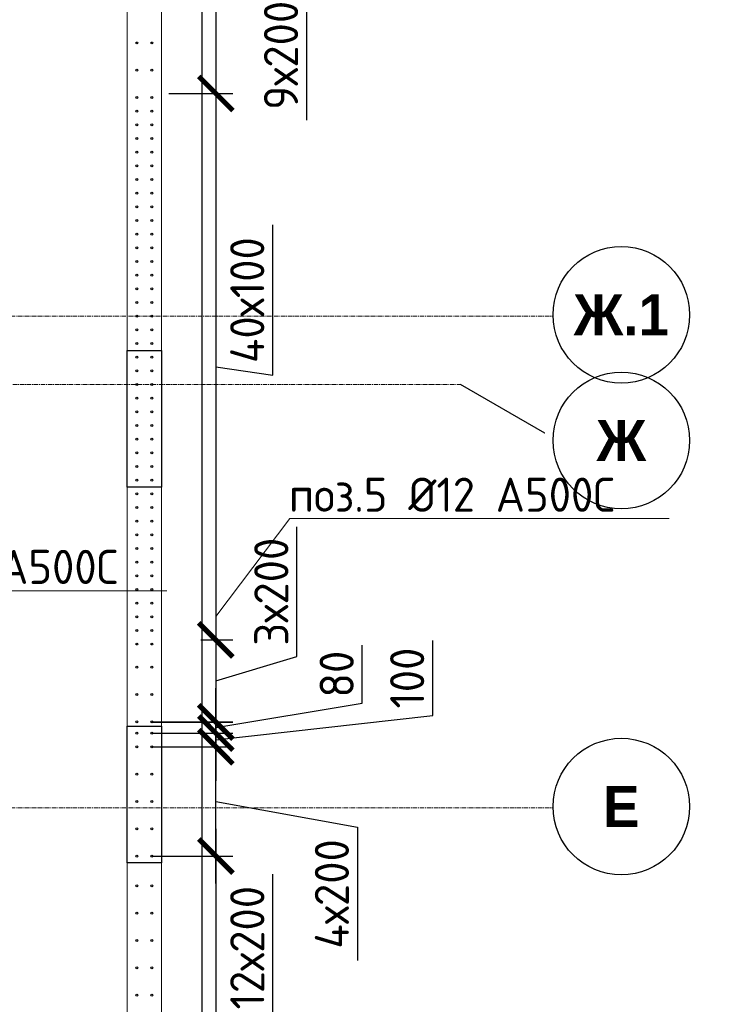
# Model space of a CAD drawing. Header units: millimetres. Extents: x -56135 to 1694203, y -446411 to -23139.
# Tile 251 of 256: x 1006771 to 1011974, y -114836 to -107629. Entities that reach past the tile are written whole.
import ezdxf
from ezdxf import colors
from ezdxf.entities.mleader import LeaderData, LeaderLine
from ezdxf.math import Vec2, Vec3

# ---------------------------------------------------------------- set-up
doc = ezdxf.new("R2010")
doc.units = ezdxf.units.MM
for name, pattern in [('01 Штриховая _4 мм_', [6, 3.5, -2.5]), ('______5', [1100, 800, -100, 100, -100]), ('HIDDEN2', [4.7625, 3.175, -1.5875]), ('осевая', [50.8, 31.75, -6.35, 6.35, -6.35])]:
    doc.linetypes.add(name, pattern=pattern)
for name, color, linetype, lineweight in [('0 Фундамент', 5, 'Continuous', 30), ('1 Стены', 3, 'Continuous', 30), ('Оси', 40, '______5', 18), ('подоснова', 151, 'Continuous', 5), ('РАЗМЕРЫ', 1, 'Continuous', 9), ('СТЕНЫ', 3, 'Continuous', 30)]:
    doc.layers.add(name, color=color, linetype=linetype, lineweight=lineweight)
doc.styles.add('Century Gothic', font='GOTHIC.TTF')
doc.styles.add('GOST-2.304_Type-B', font='GOST_Common.ttf')
doc.dimstyles.new('СПДС', dxfattribs={"dimscale": 100, "dimtxt": 2.5, "dimasz": 2.5, "dimexe": 1.25, "dimexo": 0, "dimtad": 1, "dimdec": 0, "dimtxsty": 'GOST-2.304_Type-B', "dimblk": 'ARCHTICK', "dimcen": 2.5, "dimdle": 2, "dimadec": 0, "dimazin": 2, "dimtfac": 0.75, "dimtdec": 0, "dimtmove": 1, "dimatfit": 3, "dimfxl": 1, "dimtolj": 1, "dimarcsym": 1})

# ---------------------------------------------------------------- blocks, each defined once
blk = doc.blocks.new('NSY101')
at = {"color": 0, "linetype": 'ByBlock', "lineweight": -2}
blk.add_circle((0, 0), 50, dxfattribs=at)
blk = doc.blocks.new('оси 2.2-2.3')
at = {"layer": 'Оси', "color": 16, "linetype": 'осевая', "lineweight": 0, "transparency": 33554687}
for p, q in [((521254.5, -104267.9), (521254.9, -134893.5)), ((468076.3, -109995.4), (524372.9, -109995.4)), ((468653.8, -110495.4), (523696.4, -110495.4)), ((468076.3, -113595.4), (524372.9, -113595.4))]:
    blk.add_line(p, q, dxfattribs=at)
at = {"layer": 'Оси', "color": 16, "linetype": '______5', "lineweight": 0, "transparency": 33554687}
blk.add_line((524311.9, -110850.8), (523696.4, -110495.4), dxfattribs=at)
at = {"layer": 'Оси', "color": 16, "linetype": 'Continuous', "lineweight": 25, "transparency": 33554687, "xscale": 9.999999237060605, "yscale": 9.999999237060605, "zscale": 9.999999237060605}
for p in [(524872.8, -109985.2), (524872.8, -110905.2), (524872.8, -113585.2)]:
    blk.add_blockref('NSY101', p, dxfattribs=at)
at = {"layer": 'Оси', "color": 16, "linetype": 'Continuous', "lineweight": 25, "transparency": 33554687, "char_height": 300, "attachment_point": 5, "style": 'Century Gothic'}
for s, insert, width in [('\\A1;{\\fCentury Gothic|i0|b1;\\H300.000000;\\W1.000000;\\C16;Ж.1}\\P', (524872.8, -109985.2), 890), ('\\A1;{\\fCentury Gothic|i0|b1;\\H300.000000;\\W1.000000;\\C16;Ж}\\P', (524872.8, -110905.2), 540), ('\\A1;{\\fCentury Gothic|i0|b1;\\H300.000000;\\W1.000000;\\C16;Е}\\P', (524872.8, -113585.2), 365)]:
    blk.add_mtext(s, dxfattribs=dict(at, insert=insert, width=width))
blk = doc.blocks.new('стены тп')
at = {"layer": '1 Стены', "color": 252, "linetype": 'HIDDEN2', "lineweight": 0, "true_color": 0x939598}
for p, q in [((909640.6, -198725.6), (909640.6, -187275.6)), ((909390.6, -187525.6), (909390.6, -197425.6))]:
    blk.add_line(p, q, dxfattribs=at)
blk = doc.blocks.new('_None')
blk = doc.blocks.new('_ArchTick')
at = {"color": 0, "linetype": 'ByBlock', "const_width": 0.15}
blk.add_lwpolyline([(-0.5, -0.5), (0.5, 0.5)], dxfattribs=at)
blk = doc.blocks.new('*D690')
at = {"layer": 'DEFPOINTS', "color": 0, "transparency": 16777216}
for p in [(1007738.2, -113751.3), (1007738.2, -116169.1, -720), (1008207.1, -116169.1)]:
    blk.add_point(p, dxfattribs=at)
at = {"layer": 'РАЗМЕРЫ', "color": 0, "lineweight": -2, "transparency": 16777216}
for p, q in [((1008207.1, -113551.3), (1008207.1, -116369.1)), ((1007738.2, -113751.3), (1008332.1, -113751.3)), ((1008624.8, -114959.4), (1008624.8, -113884.4)), ((1008207.1, -114960.2), (1008624.8, -114959.4)), ((1007738.2, -116169.1), (1008332.1, -116169.1))]:
    blk.add_line(p, q, dxfattribs=at)
at = {"layer": 'РАЗМЕРЫ', "color": 0, "lineweight": -2, "transparency": 16777216, "xscale": 250, "yscale": 250, "zscale": 250}
for p, rotation in [((1008207.1, -113751.3), 90), ((1008207.1, -116169.1), 270)]:
    blk.add_blockref('_ArchTick', p, dxfattribs=dict(at, rotation=rotation))
at = {"layer": 'РАЗМЕРЫ', "color": 0, "transparency": 16777216, "insert": (1008437.3, -114421.9), "char_height": 250, "attachment_point": 5, "rotation": 90, "style": 'GOST-2.304_Type-B'}
blk.add_mtext('\\A1;12х200', dxfattribs=at)
blk = doc.blocks.new('*D854')
at = {"layer": 'DEFPOINTS', "color": 0, "transparency": 16777216}
for p in [(1007861.8, -106369.1), (1007861.8, -108169.1), (1008207.1, -108169.1)]:
    blk.add_point(p, dxfattribs=at)
at = {"layer": 'РАЗМЕРЫ', "color": 0, "lineweight": -2, "transparency": 16777216}
for p, q in [((1008207.1, -106169.1), (1008207.1, -108369.1)), ((1007861.8, -106369.1), (1008332.1, -106369.1)), ((1008207.1, -107269.1), (1008871.8, -107414.6)), ((1008871.8, -107414.6), (1008871.8, -108364.6)), ((1007861.8, -108169.1), (1008332.1, -108169.1))]:
    blk.add_line(p, q, dxfattribs=at)
at = {"layer": 'РАЗМЕРЫ', "color": 0, "lineweight": -2, "transparency": 16777216, "xscale": 250, "yscale": 250, "zscale": 250}
for p, rotation in [((1008207.1, -106369.1), 90), ((1008207.1, -108169.1), 270)]:
    blk.add_blockref('_ArchTick', p, dxfattribs=dict(at, rotation=rotation))
at = {"layer": 'РАЗМЕРЫ', "color": 0, "transparency": 16777216, "insert": (1008684.3, -107889.6), "char_height": 250, "attachment_point": 5, "rotation": 90, "style": 'GOST-2.304_Type-B'}
blk.add_mtext('\\A1;9х200', dxfattribs=at)
blk = doc.blocks.new('*D855')
at = {"layer": 'DEFPOINTS', "color": 0, "transparency": 16777216}
for p in [(1008096.9, -108169.1), (1008096.9, -112169.1), (1008207.1, -112169.1)]:
    blk.add_point(p, dxfattribs=at)
at = {"layer": 'РАЗМЕРЫ', "color": 0, "lineweight": -2, "transparency": 16777216}
for p, q in [((1008207.1, -107969.1), (1008207.1, -112369.1)), ((1008096.9, -108169.1), (1008332.1, -108169.1)), ((1008624.5, -110231.6), (1008624.5, -109131.6)), ((1008207.1, -110169.1), (1008624.5, -110231.6)), ((1008096.9, -112169.1), (1008332.1, -112169.1))]:
    blk.add_line(p, q, dxfattribs=at)
at = {"layer": 'РАЗМЕРЫ', "color": 0, "lineweight": -2, "transparency": 16777216, "xscale": 250, "yscale": 250, "zscale": 250}
for p, rotation in [((1008207.1, -108169.1), 90), ((1008207.1, -112169.1), 270)]:
    blk.add_blockref('_ArchTick', p, dxfattribs=dict(at, rotation=rotation))
at = {"layer": 'РАЗМЕРЫ', "color": 0, "transparency": 16777216, "insert": (1008437, -109681.6), "char_height": 250, "attachment_point": 5, "rotation": 90, "style": 'GOST-2.304_Type-B'}
blk.add_mtext('\\A1;40х100', dxfattribs=at)
blk = doc.blocks.new('*D930')
at = {"layer": 'DEFPOINTS', "color": 0, "transparency": 16777216}
for p in [(1007738.2, -112951.3), (1008207.1, -112951.3), (1007738.2, -113751.3)]:
    blk.add_point(p, dxfattribs=at)
at = {"layer": 'РАЗМЕРЫ', "color": 0, "lineweight": -2, "transparency": 16777216}
for p, q in [((1008207.1, -113951.3), (1008207.1, -112751.3)), ((1007738.2, -112951.3), (1008332.1, -112951.3)), ((1008207.1, -113351.3), (1009244.3, -113540.8)), ((1009244.3, -113540.8), (1009244.3, -114515.8)), ((1007738.2, -113751.3), (1008332.1, -113751.3))]:
    blk.add_line(p, q, dxfattribs=at)
at = {"layer": 'РАЗМЕРЫ', "color": 0, "lineweight": -2, "transparency": 16777216, "xscale": 250, "yscale": 250, "zscale": 250}
for p, rotation in [((1008207.1, -112951.3), 90), ((1008207.1, -113751.3), 270)]:
    blk.add_blockref('_ArchTick', p, dxfattribs=dict(at, rotation=rotation))
at = {"layer": 'РАЗМЕРЫ', "color": 0, "transparency": 16777216, "insert": (1009056.8, -114028.3), "char_height": 250, "attachment_point": 5, "rotation": 90, "style": 'GOST-2.304_Type-B'}
blk.add_mtext('\\A1;4х200', dxfattribs=at)
blk = doc.blocks.new('*D931')
at = {"layer": 'DEFPOINTS', "color": 0, "transparency": 16777216}
for p in [(1007738.2, -112851.3), (1008207.1, -112851.3), (1007738.2, -112951.3)]:
    blk.add_point(p, dxfattribs=at)
at = {"layer": 'РАЗМЕРЫ', "color": 0, "lineweight": -2, "transparency": 16777216}
for p, q in [((1009795.5, -112723.1), (1009795.5, -112173.1)), ((1008207.1, -112851.3), (1008207.1, -112601.3)), ((1008207.1, -112901.3), (1009795.5, -112723.1)), ((1007738.2, -112851.3), (1008332.1, -112851.3)), ((1008207.1, -112951.3), (1008207.1, -112851.3)), ((1008207.1, -112951.3), (1008207.1, -112851.3)), ((1007738.2, -112951.3), (1008332.1, -112951.3)), ((1008207.1, -112951.3), (1008207.1, -113201.3))]:
    blk.add_line(p, q, dxfattribs=at)
at = {"layer": 'РАЗМЕРЫ', "color": 0, "lineweight": -2, "transparency": 16777216, "xscale": 250, "yscale": 250, "zscale": 250}
for p, rotation in [((1008207.1, -112851.3), 270), ((1008207.1, -112951.3), 90)]:
    blk.add_blockref('_ArchTick', p, dxfattribs=dict(at, rotation=rotation))
at = {"layer": 'РАЗМЕРЫ', "color": 0, "transparency": 16777216, "insert": (1009608, -112448.1), "char_height": 250, "attachment_point": 5, "rotation": 90, "style": 'GOST-2.304_Type-B'}
blk.add_mtext('\\A1;100', dxfattribs=at)
blk = doc.blocks.new('*D932')
at = {"layer": 'DEFPOINTS', "color": 0, "transparency": 16777216}
for p in [(1008096.9, -112169.1), (1007738.2, -112769.1, -720), (1008207.1, -112769.1)]:
    blk.add_point(p, dxfattribs=at)
at = {"layer": 'РАЗМЕРЫ', "color": 0, "lineweight": -2, "transparency": 16777216}
for p, q in [((1008800.8, -112290.9), (1008800.8, -111340.9)), ((1008207.1, -111969.1), (1008207.1, -112969.1)), ((1008096.9, -112169.1), (1008332.1, -112169.1)), ((1008207.1, -112469.1), (1008800.8, -112290.9)), ((1007738.2, -112769.1), (1008332.1, -112769.1))]:
    blk.add_line(p, q, dxfattribs=at)
at = {"layer": 'РАЗМЕРЫ', "color": 0, "lineweight": -2, "transparency": 16777216, "xscale": 250, "yscale": 250, "zscale": 250}
for p, rotation in [((1008207.1, -112169.1), 90), ((1008207.1, -112769.1), 270)]:
    blk.add_blockref('_ArchTick', p, dxfattribs=dict(at, rotation=rotation))
at = {"layer": 'РАЗМЕРЫ', "color": 0, "transparency": 16777216, "insert": (1008613.3, -111815.9), "char_height": 250, "attachment_point": 5, "rotation": 90, "style": 'GOST-2.304_Type-B'}
blk.add_mtext('\\A1;3х200', dxfattribs=at)
blk = doc.blocks.new('*D933')
at = {"layer": 'DEFPOINTS', "color": 0, "transparency": 16777216}
for p in [(1007738.2, -112771.1, -720), (1007757.9, -112851.3), (1008207.1, -112851.3)]:
    blk.add_point(p, dxfattribs=at)
at = {"layer": 'РАЗМЕРЫ', "color": 0, "lineweight": -2, "transparency": 16777216}
for p, q in [((1009279.3, -112632), (1009279.3, -112207)), ((1008207.1, -112771.1), (1008207.1, -112521.1)), ((1008207.1, -112811.2), (1009279.3, -112632)), ((1007738.2, -112771.1), (1008332.1, -112771.1)), ((1008207.1, -112771.1), (1008207.1, -112851.3)), ((1008207.1, -112771.1), (1008207.1, -112851.3)), ((1007757.9, -112851.3), (1008332.1, -112851.3)), ((1008207.1, -112851.3), (1008207.1, -113101.3))]:
    blk.add_line(p, q, dxfattribs=at)
at = {"layer": 'РАЗМЕРЫ', "color": 0, "lineweight": -2, "transparency": 16777216, "xscale": 250, "yscale": 250, "zscale": 250}
for p, rotation in [((1008207.1, -112771.1), 270), ((1008207.1, -112851.3), 90)]:
    blk.add_blockref('_ArchTick', p, dxfattribs=dict(at, rotation=rotation))
at = {"layer": 'РАЗМЕРЫ', "color": 0, "transparency": 16777216, "insert": (1009091.8, -112419.5), "char_height": 250, "attachment_point": 5, "rotation": 90, "style": 'GOST-2.304_Type-B'}
blk.add_mtext('\\A1;80', dxfattribs=at)
blk = doc.blocks.new('стены  тп')
at = {"layer": 'СТЕНЫ', "color": 251, "linetype": '01 Штриховая _4 мм_', "lineweight": 0, "true_color": 0x636466}
for p, q in [((589762.3, -327825.7, 3100), (589762.3, -316375.7, 3100)), ((589512.3, -316625.7, 3100), (589512.3, -326525.7, 3100))]:
    blk.add_line(p, q, dxfattribs=at)

msp = doc.modelspace()

# ---------------------------------------------------------------- linework, layer by layer
at = {"color": 1, "lineweight": 30}
for points in [[(1007558.2, -110051.3), (1007808.2, -110051.3), (1007808.2, -111051.3), (1007558.2, -111051.3)], [(1007558.2, -112801.3), (1007808.2, -112801.3), (1007808.2, -113801.3), (1007558.2, -113801.3)]]:
    msp.add_lwpolyline(points, close=True, dxfattribs=at)
at = {"layer": '0 Фундамент'}
msp.add_lwpolyline([(960458, -105949.2), (960458, -130129.2), (967808, -130129.2), (967808, -130129.2), (980308, -130129.2), (980308, -130129.2), (982658, -130129.2), (982658, -130129.2), (1008108, -130129.2), (1008108, -126049.2), (1009588, -126049.2), (1009588, -117449.2), (1008108, -117449.2), (1008108, -105949.2), (960458, -105949.2)], dxfattribs=at)
at = {"layer": 'Оси', "color": 16, "linetype": '______5', "lineweight": 25, "transparency": 33554687}
msp.add_line((1010615.2, -110654.6), (1009999.6, -110299.2), dxfattribs=at)
at = {"layer": 'РАЗМЕРЫ', "color": 8, "linetype": 'Continuous', "lineweight": 30}
for centre in [(1007627.8, -107799.1, -720), (1007738.2, -107799.1, -720), (1007627.8, -107999.1, -720), (1007738.2, -107999.1, -720), (1007627.8, -108199.1, -720), (1007738.2, -108199.1, -720), (1007627.8, -108299.1, -720), (1007738.2, -108299.1, -720), (1007627.8, -108399.1, -720), (1007738.2, -108399.1, -720), (1007627.8, -108499.1, -720), (1007738.2, -108499.1, -720), (1007627.8, -108599.1, -720), (1007738.2, -108599.1, -720), (1007627.8, -108699.1, -720), (1007738.2, -108699.1, -720), (1007627.8, -108799.1, -720), (1007738.2, -108799.1, -720), (1007627.8, -108899.1, -720), (1007738.2, -108899.1, -720), (1007627.8, -108999.1, -720), (1007738.2, -108999.1, -720), (1007627.8, -109099.1, -720), (1007738.2, -109099.1, -720), (1007627.8, -109199.1, -720), (1007738.2, -109199.1, -720), (1007627.8, -109299.1, -720), (1007738.2, -109299.1, -720), (1007627.8, -109399.1, -720), (1007738.2, -109399.1, -720), (1007627.8, -109499.1, -720), (1007738.2, -109499.1, -720), (1007627.8, -109599.1, -720), (1007738.2, -109599.1, -720), (1007627.8, -109699.1, -720), (1007738.2, -109699.1, -720), (1007627.8, -109799.1, -720), (1007738.2, -109799.1, -720), (1007627.8, -109899.1, -720), (1007738.2, -109899.1, -720), (1007627.8, -109999.1, -720), (1007738.2, -109999.1, -720), (1007627.8, -110099.1, -720), (1007738.2, -110099.1, -720), (1007627.8, -110199.1, -720), (1007738.2, -110199.1, -720), (1007627.8, -110299.1, -720), (1007738.2, -110299.1, -720), (1007627.8, -110399.1, -720), (1007738.2, -110399.1, -720), (1007627.8, -110499.1, -720), (1007738.2, -110499.1, -720), (1007627.8, -110599.1, -720), (1007738.2, -110599.1, -720), (1007627.8, -110699.1, -720), (1007738.2, -110699.1, -720), (1007627.8, -110799.1, -720), (1007738.2, -110799.1, -720), (1007627.8, -110899.1, -720), (1007738.2, -110899.1, -720), (1007627.8, -110999.1, -720), (1007738.2, -110999.1, -720), (1007627.8, -111099.1, -720), (1007738.2, -111099.1, -720), (1007627.8, -111199.1, -720), (1007738.2, -111199.1, -720), (1007627.8, -111299.1, -720), (1007738.2, -111299.1, -720), (1007627.8, -111399.1, -720), (1007738.2, -111399.1, -720), (1007627.8, -111499.1, -720), (1007738.2, -111499.1, -720), (1007627.8, -111599.1, -720), (1007738.2, -111599.1, -720), (1007627.8, -111699.1, -720), (1007738.2, -111699.1, -720), (1007627.8, -111799.1, -720), (1007738.2, -111799.1, -720), (1007627.8, -111899.1, -720), (1007738.2, -111899.1, -720), (1007627.8, -111999.1, -720), (1007738.2, -111999.1, -720), (1007627.8, -112099.1, -720), (1007738.2, -112099.1, -720), (1007627.8, -112199.1, -720), (1007738.2, -112199.1, -720), (1007627.8, -112369.1, -720), (1007738.2, -112369.1, -720), (1007627.8, -112569.1, -720), (1007738.2, -112569.1, -720), (1007627.8, -112769.1, -720), (1007738.2, -112769.1, -720), (1007627.8, -112851.3), (1007738.2, -112851.3), (1007627.8, -112951.3), (1007738.2, -112951.3), (1007627.8, -113151.3), (1007738.2, -113151.3), (1007627.8, -113351.3), (1007738.2, -113351.3), (1007627.8, -113551.3), (1007738.2, -113551.3), (1007627.8, -113751.3), (1007738.2, -113751.3), (1007627.8, -113969.1, -720), (1007738.2, -113969.1, -720), (1007627.8, -114169.1, -720), (1007738.2, -114169.1, -720), (1007627.8, -114369.1, -720), (1007738.2, -114369.1, -720), (1007627.8, -114569.1, -720), (1007738.2, -114569.1, -720), (1007627.8, -114769.1, -720), (1007738.2, -114769.1, -720)]:
    msp.add_circle(centre, 7, dxfattribs=at)

# ---------------------------------------------------------------- block references
at = {"layer": 'РАЗМЕРЫ', "color": 1}
for name, p in [('оси 2.2-2.3', (486303.3, 196.2)), ('стены тп', (98167.6, 81226.5))]:
    msp.add_blockref(name, p, dxfattribs=at)
at = {"layer": 'РАЗМЕРЫ'}
msp.add_blockref('стены  тп', (418045.9, 210326.6, -3100), dxfattribs=at)

# ---------------------------------------------------------------- dimensions: what is measured, and where the dimension line sits
at = {"layer": 'РАЗМЕРЫ', "color": 1}
for base, p1, p2, text, picture, middle in [((1008207.1, -108169.1), (1007861.8, -106369.1), (1007861.8, -108169.1), '9х200', '*D854', (1008871.8, -107477.1)), ((1008207.1, -112169.1), (1008096.9, -108169.1), (1008096.9, -112169.1), '40х100', '*D855', (1008624.5, -110169.1)), ((1008207.1, -112951.3), (1007738.2, -113751.3), (1007738.2, -112951.3), '4х200', '*D930', (1009244.3, -113603.3)), ((1008207.1, -116169.1), (1007738.2, -113751.3), (1007738.2, -116169.1, -720), '12х200', '*D690', (1008624.8, -114896.9))]:
    dim = msp.add_linear_dim(base=base, p1=p1, p2=p2, angle=90, text=text, dimstyle='СПДС', dxfattribs=at)
    dim.commit()
    dim.dimension.update_dxf_attribs({"geometry": picture, "text_midpoint": middle, "dimtype": 160})
dim = msp.add_linear_dim(base=(1008207.1, -112769.1), p1=(1008096.9, -112169.1), p2=(1007738.2, -112769.1, -720), angle=90, text='3х200', dimstyle='СПДС', dxfattribs=at)
dim.commit()
dim.dimension.update_dxf_attribs({"geometry": '*D932', "text_midpoint": (1008613.3, -112228.4)})
for p1, p2, picture, middle in [((1007738.2, -112951.3), (1007738.2, -112851.3), '*D931', (1009795.5, -112660.6)), ((1007738.2, -112771.1, -720), (1007757.9, -112851.3), '*D933', (1009279.3, -112569.5))]:
    dim = msp.add_linear_dim(base=(1008207.1, -112851.3), p1=p1, p2=p2, angle=90, dimstyle='СПДС', dxfattribs=at)
    dim.commit()
    dim.dimension.update_dxf_attribs({"geometry": picture, "text_midpoint": middle, "dimtype": 160})

# ---------------------------------------------------------------- leaders
at = {"layer": 'подоснова', "color": 4, "ltscale": 0.3}
ml = msp.add_multileader_mtext('Standard', dxfattribs=at)
ml.set_content('{\\C2;поз.2 %%C20 А500С }', color=4, style='GOST-2.304_Type-B')
ml.set_leader_properties(color=256, linetype='ByLayer', lineweight=15)
ml.set_arrow_properties(name='NONE')
ml.build(insert=Vec2(0, 0))
ml.multileader.update_dxf_attribs({"text_left_attachment_type": 6, "text_right_attachment_type": 6, "dogleg_length": 0.1, "arrow_head_size": 18})
ctx = ml.context
ctx.base_point, ctx.char_height, ctx.arrow_head_size, ctx.landing_gap_size, ctx.plane_origin = Vec3(1005071, -111809.4), 250, 18, 20, Vec3(1008688.3, -108292.2)
ctx.left_attachment, ctx.right_attachment, ctx.text_align_type = 6, 6, 1
notes = []
notes.append((ctx, [(1, (1, 1, 0), (1005070.9, -111809.4), (1, 0), 0.1, [(0, [(1004311.6, -110178.4)], 0, [])])]))
ctx.mtext.insert, ctx.mtext.width, ctx.mtext.alignment, ctx.mtext.flow_direction = Vec3(1006282.9, -111509.4), 4075.871, 2, 5
ml = msp.add_multileader_mtext('Standard', dxfattribs=at)
ml.set_content('{\\C2;поз.5 %%C12 А500С }', color=4, style='GOST-2.304_Type-B')
ml.set_leader_properties(color=256, linetype='ByLayer', lineweight=15)
ml.set_arrow_properties(name='NONE')
ml.build(insert=Vec2(0, 0))
ml.multileader.update_dxf_attribs({"text_left_attachment_type": 6, "text_right_attachment_type": 6, "dogleg_length": 0.1, "arrow_head_size": 18})
ctx = ml.context
ctx.base_point, ctx.char_height, ctx.arrow_head_size, ctx.landing_gap_size, ctx.plane_origin = Vec3(1008749.4, -111280.9), 250, 18, 20, Vec3(1019885, -110918.3)
ctx.left_attachment, ctx.right_attachment, ctx.text_align_type = 6, 6, 1
notes.append((ctx, [(1, (1, 1, 0), (1008749.3, -111280.9), (1, 0), 0.1, [(0, [(1008207.1, -111997.1)], 0, [])])]))
ctx.mtext.insert, ctx.mtext.width, ctx.mtext.alignment, ctx.mtext.flow_direction = Vec3(1009936.3, -110980.9), 4075.871, 2, 5
for ctx, leaders in notes:
    for number, flags, end, landing, length, lines in leaders:
        leader = LeaderData()
        leader.index, (leader.has_last_leader_line, leader.has_dogleg_vector, leader.attachment_direction) = number, flags
        leader.last_leader_point, leader.dogleg_vector, leader.dogleg_length = Vec3(end), Vec3(landing), length
        for number, points, colour, breaks in lines:
            line = LeaderLine()
            line.index, line.vertices, line.color, line.breaks = number, Vec3.list(points), colors.encode_raw_color(colour), breaks
            leader.lines.append(line)
        ctx.leaders.append(leader)

doc.saveas('drawing.dxf')
